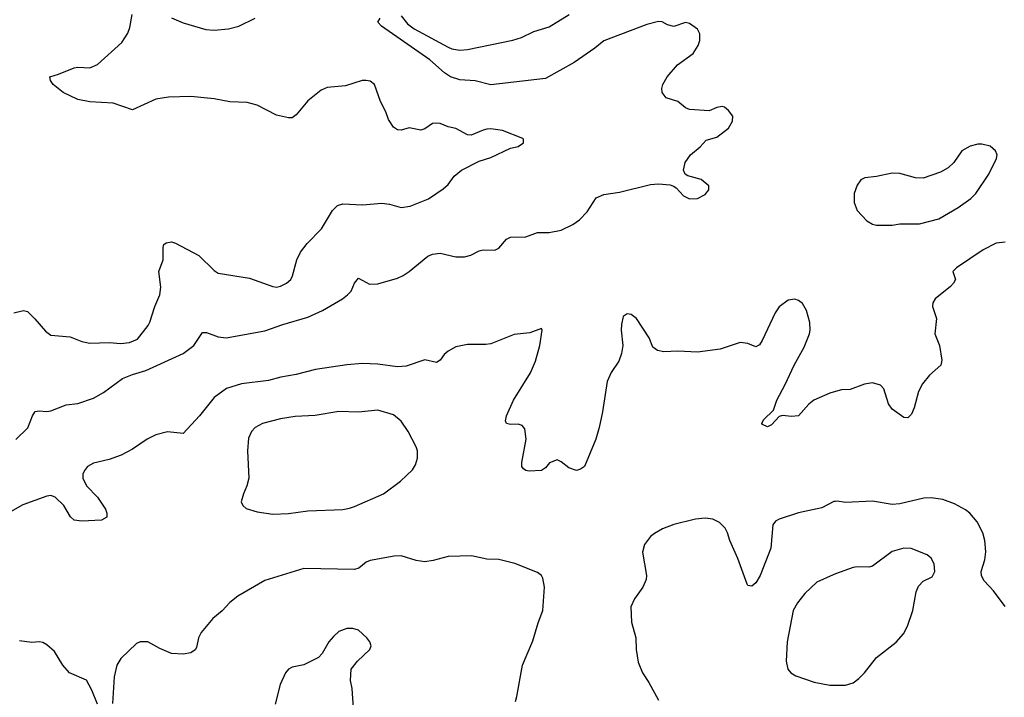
# Model space of a CAD drawing. Header units: inches. Extents: x 1834610 to 2027685, y 642842 to 774116.
# Tile 254 of 256: x 1905811 to 1910866, y 732625 to 736103. Entities that reach past the tile are written whole.
import ezdxf

# ---------------------------------------------------------------- set-up
doc = ezdxf.new("R2010")
doc.units = ezdxf.units.IN
doc.header["$MEASUREMENT"] = 0
doc.layers.add('B9703', color=7, linetype='Continuous')
doc.layers.add('B9713', color=7, linetype='Continuous')

msp = doc.modelspace()

# ---------------------------------------------------------------- linework, layer by layer
at = {"layer": 'B9703', "color": 5}
for points, elevation in [([(1905781.2, 734598.8), (1905830, 734611), (1905850, 734604.9), (1905888.4, 734568.4), (1905943.4, 734503.4), (1905970, 734484.4), (1906070, 734474.4), (1906130.4, 734450.4), (1906170, 734443), (1906270, 734445.3), (1906330, 734441.3), (1906374.7, 734445.3), (1906416.1, 734463.9), (1906470, 734533), (1906479.7, 734550), (1906503.9, 734630), (1906531, 734690), (1906534.8, 734730), (1906525.1, 734810), (1906547.8, 734870), (1906546.7, 734933.3), (1906551.6, 734948.4), (1906562, 734958), (1906590, 734962.4), (1906610, 734955.8), (1906730, 734892.4), (1906810, 734815.5), (1906830, 734802.4), (1906990, 734775.8), (1907110, 734733.4), (1907130, 734730.6), (1907150, 734735.5), (1907181.2, 734750), (1907202, 734770), (1907211.2, 734788.8), (1907233.3, 734870), (1907251.6, 734910), (1907286.5, 734953.5), (1907359.6, 735030), (1907416.6, 735123.4), (1907442.7, 735150), (1907470, 735157), (1907570, 735152), (1907670, 735160.4), (1907710, 735156.4), (1907770, 735139.3), (1907814.9, 735145.1), (1907910, 735183), (1907985.8, 735234.2), (1908010, 735257.3), (1908040.8, 735299.2), (1908079, 735330), (1908170, 735376.4), (1908230, 735394.9), (1908330, 735444), (1908370, 735451.3), (1908398, 735470), (1908398, 735490), (1908393.6, 735493.6), (1908290, 735534), (1908230, 735542.9), (1908210, 735540.7), (1908190, 735536.2), (1908129.5, 735509.5), (1908110, 735512.3), (1908050, 735545.2), (1908010, 735552.3), (1907970, 735569.5), (1907950, 735572.3), (1907930, 735569.4), (1907890, 735542.7), (1907870, 735535.1), (1907810, 735547.3), (1907770, 735536.2), (1907750, 735537), (1907730, 735552), (1907703.5, 735590), (1907689.8, 735629.8), (1907662.5, 735682.5), (1907631.8, 735770), (1907610, 735787.6), (1907590, 735791.3), (1907568.7, 735791.3), (1907483.2, 735763.2), (1907390, 735754.7), (1907359, 735741), (1907290, 735687), (1907230, 735614.5), (1907210, 735599.3), (1907190, 735599.3), (1907130, 735612), (1907030, 735663.5), (1906977.8, 735677.8), (1906890, 735681.8), (1906810, 735696.5), (1906690, 735708.7), (1906574.5, 735705.5), (1906510, 735695.6), (1906390, 735639.5), (1906290, 735675.1), (1906170, 735681.6), (1906110, 735693.6), (1906033.2, 735730), (1905982, 735770), (1905968, 735790), (1905966, 735810), (1906010, 735822.8), (1906090, 735856.3), (1906110, 735859.1), (1906170, 735855.5), (1906210, 735873.4), (1906334.8, 735985.2), (1906366.7, 736033.3), (1906377, 736063), (1906388.6, 736130)], 540), ([(1907770, 736122), (1907802, 736082), (1907836.5, 736056.5), (1908010, 735961.8), (1908030, 735953.2), (1908070, 735947.1), (1908110, 735949.2), (1908342, 735998), (1908388, 736012), (1908450, 736041.7), (1908530, 736066.5), (1908631.2, 736130)], 520), ([(1905791.6, 733948.4), (1905852.3, 734007.7), (1905876.4, 734070), (1905890, 734092), (1905910, 734096.1), (1905950, 734091.9), (1905970, 734095.4), (1906050, 734125.4), (1906110, 734133.8), (1906190, 734160.9), (1906240.4, 734190), (1906339.3, 734260.7), (1906390, 734282.3), (1906457.5, 734302.5), (1906650, 734390.1), (1906704.1, 734430), (1906750, 734497), (1906770, 734497.2), (1906830, 734474.6), (1906870.2, 734470.2), (1907070, 734505.6), (1907161.2, 734538.8), (1907290, 734575.3), (1907365.1, 734610), (1907468.3, 734670), (1907493.7, 734690), (1907512.3, 734710), (1907530, 734750.8), (1907550, 734775.5), (1907606.3, 734746.3), (1907650, 734747.2), (1907750, 734776.3), (1907779.7, 734790), (1907811, 734810), (1907906.3, 734890), (1907930, 734899.7), (1907970, 734904.6), (1908050, 734886.6), (1908094.5, 734885.5), (1908126.2, 734893.8), (1908170, 734916.4), (1908190, 734921.6), (1908250, 734920.4), (1908270, 734930.5), (1908310, 734977.1), (1908330, 734986.7), (1908410, 734988.7), (1908470, 735010.3), (1908530, 735010.3), (1908590, 735022.4), (1908650, 735051.3), (1908684.2, 735075.8), (1908723.9, 735116.1), (1908770, 735188.4), (1908810, 735206), (1908890, 735218.3), (1909050, 735256.4), (1909090, 735260.5), (1909150, 735254.8), (1909167.9, 735247.9), (1909180.7, 735240.7), (1909219, 735199), (1909250, 735183.8), (1909290, 735184.4), (1909330, 735206), (1909349.5, 735230), (1909349.4, 735250), (1909310, 735282.9), (1909241.5, 735301.5), (1909228, 735310), (1909219, 735330), (1909227, 735370), (1909254.5, 735410), (1909304.5, 735450), (1909335.6, 735484.4), (1909390, 735500.5), (1909450, 735546.8), (1909470, 735582), (1909472.3, 735607.7), (1909450, 735637.2), (1909430, 735653.2), (1909417, 735657), (1909390, 735651.8), (1909350, 735634.5), (1909250, 735642.6), (1909230, 735651.3), (1909190, 735682.6), (1909130, 735701.6), (1909109.4, 735730), (1909107, 735750), (1909112.8, 735770), (1909134.3, 735810), (1909188.8, 735871.2), (1909267.8, 735930), (1909294.8, 735970), (1909303.3, 735996.7), (1909302.7, 736030), (1909290, 736053.5), (1909250, 736082.7), (1909230, 736087.6), (1909170, 736067.7), (1909136.6, 736076.6), (1909110, 736091), (1909090, 736093.7), (1909030, 736078.5), (1908810, 735994), (1908763.9, 735956.1), (1908657.7, 735882.3), (1908510, 735800.3), (1908230, 735767.7), (1908150, 735788.2), (1908070, 735795), (1908022, 735810), (1907991.1, 735830), (1907916.5, 735896.5), (1907668.7, 736070), (1907648.7, 736090), (1907661.2, 736110)], 520), ([(1906590, 736112.4), (1906650, 736086.3), (1906767.2, 736052.8), (1906810, 736048.7), (1906883.3, 736056.7), (1906935.3, 736070), (1907019, 736110)], 540), ([(1910000, 734194.4), (1909970, 734186), (1909888.5, 734150), (1909862, 734130), (1909810, 734069.6), (1909774.2, 734065.8), (1909728.1, 734071.9), (1909710, 734066), (1909670, 734022.7), (1909650, 734013.2), (1909625.4, 734025.4), (1909621.2, 734030), (1909629.4, 734050), (1909680.9, 734099.1), (1909697.4, 734150), (1909741.3, 734230), (1909786.6, 734330), (1909838.1, 734421.9), (1909865.3, 734490), (1909869.8, 734510), (1909868.4, 734548.4), (1909851.1, 734610), (1909830, 734647), (1909810, 734662.4), (1909790, 734667.8), (1909757, 734663), (1909710, 734629.5), (1909690, 734598), (1909623.2, 734456.8), (1909610, 734434.5), (1909602.8, 734430), (1909590, 734424.7), (1909550, 734440.3), (1909510, 734445.8), (1909407.4, 734412.6), (1909290, 734397), (1909190, 734401.3), (1909118.1, 734398.1), (1909085.1, 734405.1), (1909062.3, 734422.3), (1909042.6, 734470), (1908977, 734570), (1908950, 734589.3), (1908930, 734592.7), (1908910, 734579), (1908900.7, 734539.3), (1908898.4, 734510), (1908907.2, 734430), (1908900.9, 734390), (1908886.3, 734350), (1908847.8, 734292.2), (1908826.7, 734246.7), (1908802.4, 734090), (1908786, 734010), (1908768, 733950), (1908711, 733810), (1908690, 733795.3), (1908670, 733788.7), (1908630, 733802), (1908590, 733834), (1908570, 733844), (1908530.8, 733829.2), (1908510, 733802), (1908490.5, 733789.5), (1908426.3, 733786.3), (1908410, 733789.2), (1908397.2, 733797.2), (1908389.3, 733810), (1908389.4, 733829.4), (1908411.2, 733950), (1908403.8, 734003.8), (1908390, 734020.7), (1908370, 734027.8), (1908330, 734025.1), (1908310, 734029.7), (1908304.8, 734044.8), (1908309.7, 734070), (1908345.6, 734150), (1908433.3, 734290), (1908459.6, 734350), (1908481.3, 734430), (1908494, 734510), (1908490, 734518), (1908430, 734495.6), (1908350, 734486.6), (1908230, 734439.3), (1908204.7, 734435.3), (1908110, 734436.1), (1908050, 734424), (1908010, 734402.4), (1907990, 734384.5), (1907970, 734355.1), (1907950, 734342.9), (1907890, 734356.4), (1907795, 734325), (1907750, 734320.5), (1907650, 734335), (1907570, 734337.5), (1907490, 734332.3), (1907330, 734307.2), (1907230, 734282.2), (1907151, 734269), (1907088.6, 734251.4), (1906950, 734233.2), (1906872.7, 734210), (1906810, 734163.9), (1906734.5, 734070), (1906650, 733978.9), (1906570, 733987.8), (1906510, 733972.4), (1906465.2, 733950), (1906390, 733898.2), (1906331.3, 733868.7), (1906270, 733845.7), (1906190, 733826.6), (1906159.5, 733810), (1906143.6, 733790), (1906135.6, 733770), (1906134.6, 733750), (1906153.7, 733710), (1906210, 733652.7), (1906250.6, 733590), (1906258.8, 733570), (1906258, 733550), (1906230, 733534), (1906130, 733529), (1906090, 733534), (1906072.1, 733552.1), (1906037, 733610), (1905993.1, 733653.1), (1905970, 733661.3), (1905950, 733657.7), (1905827.3, 733612.7), (1905763, 733577)], 520), ([(1910000, 733630.8), (1909990, 733629.4), (1909930, 733597), (1909810, 733572.3), (1909710, 733539.5), (1909690.5, 733529.5), (1909677.3, 733510), (1909668.2, 733390), (1909613.4, 733250), (1909590, 733212.3), (1909570, 733196), (1909550, 733199), (1909545.8, 733205.8), (1909498.1, 733338.1), (1909456.8, 733430), (1909445.4, 733470), (1909432.5, 733492.5), (1909403.1, 733523.1), (1909370, 733538.9), (1909330, 733544), (1909281.2, 733538.8), (1909168.7, 733511.3), (1909111.3, 733490), (1909070, 733466.6), (1909048.8, 733451.2), (1909018, 733410), (1909008.7, 733370), (1909028.5, 733250), (1909027, 733230), (1909010.4, 733190), (1908967.4, 733130), (1908949, 733089), (1908951.8, 733010), (1908974.9, 732930), (1908976.4, 732870), (1908985.5, 732805.5), (1909008.4, 732750), (1909040.9, 732700.9), (1909090.4, 732610)], 540), ([(1908356.2, 732603.8), (1908363.7, 732630), (1908392.7, 732790), (1908444.7, 732915.3), (1908472.2, 733007.8), (1908496.3, 733070), (1908505.3, 733190), (1908496.5, 733236.5), (1908489.8, 733249.8), (1908470, 733265.7), (1908352.1, 733312.1), (1908270, 733332.3), (1908210, 733334.7), (1908130, 733351.2), (1908010, 733348.2), (1907933.6, 733326.4), (1907890, 733321.1), (1907846.7, 733326.7), (1907770, 733351.8), (1907734, 733350), (1907610, 733326.6), (1907590, 733318), (1907552.3, 733287.7), (1907530, 733280.9), (1907270, 733286), (1907070, 733224), (1906930, 733143.7), (1906890, 733112.3), (1906850, 733069.2), (1906802.8, 733030), (1906742, 732958), (1906729, 732931), (1906718.7, 732881.3), (1906711.5, 732868.5), (1906690, 732853.3), (1906650, 732846), (1906590, 732849.5), (1906530, 732875.1), (1906469.4, 732909.4), (1906430, 732909.4), (1906410, 732900.9), (1906330, 732824.5), (1906310, 732789.3), (1906295.2, 732730), (1906287.1, 732592.9)], 540), ([(1910000, 733258.1), (1909986.8, 733253.2), (1909903.6, 733216.4), (1909841.6, 733158.4), (1909803.9, 733110), (1909782, 733070), (1909751.5, 732910), (1909746.4, 732810), (1909754.9, 732770), (1909770.3, 732750.3), (1909795.4, 732735.4), (1909890, 732702.6), (1909970, 732687.7), (1910000, 732687.8)], 560), ([(1907525.2, 732570), (1907518, 732670), (1907509.4, 732710.6), (1907513.2, 732770), (1907545.2, 732810), (1907609, 732870), (1907616, 732890), (1907609.2, 732910), (1907592.7, 732930), (1907550, 732969.5), (1907522, 732978), (1907490, 732977.6), (1907450, 732963.7), (1907422, 732938), (1907397.6, 732910), (1907364.4, 732850), (1907344.9, 732830), (1907270, 732791.6), (1907210, 732780.5), (1907190, 732769.4), (1907174.9, 732750), (1907147.3, 732690), (1907122.4, 732590)], 560), ([(1906210, 732589.4), (1906181.4, 732661.4), (1906153.1, 732713.1), (1906066.9, 732750), (1906032.4, 732790), (1905990, 732859.5), (1905950, 732895.1), (1905930, 732906), (1905910, 732909.3), (1905873.7, 732906.3), (1905810, 732914.5)], 540)]:
    msp.add_lwpolyline(points, dxfattribs=dict(at, elevation=elevation))
at = {"layer": 'B9703', "color": 5, "elevation": 540}
msp.add_lwpolyline([(1907650, 734099.2), (1907550, 734088.3), (1907450, 734092.1), (1907328.2, 734071.8), (1907225.9, 734065.9), (1907150, 734054.8), (1907057.3, 734030), (1907020.5, 734010), (1907000.5, 733990), (1906985.7, 733954.3), (1906981.1, 733890), (1906987, 733750), (1906977.6, 733710), (1906959.3, 733670), (1906947.5, 733627.5), (1906956, 733610), (1906973.4, 733593.4), (1907030, 733577.1), (1907110, 733564.4), (1907190, 733568), (1907290, 733583), (1907470, 733588.4), (1907503.9, 733596.1), (1907530, 733603.8), (1907679, 733670), (1907765.4, 733734.6), (1907827.5, 733792.5), (1907842.5, 733817.5), (1907852.5, 733852.5), (1907852.7, 733890), (1907846.6, 733910), (1907805.1, 733990), (1907770, 734041.6), (1907730, 734074)], close=True, dxfattribs=at)
at = {"layer": 'B9713', "color": 5, "elevation": 520}
msp.add_lwpolyline([(1910750, 735464.5), (1910730, 735464.5), (1910690, 735454), (1910647.3, 735430), (1910607.7, 735370), (1910577.2, 735342.8), (1910539.1, 735320.9), (1910450.3, 735289.7), (1910410, 735291.1), (1910330, 735312.8), (1910290, 735315.1), (1910210, 735298.4), (1910150, 735291.6), (1910130, 735280.9), (1910110, 735254), (1910095.5, 735210), (1910095.9, 735164.1), (1910110, 735124), (1910160.7, 735070), (1910190, 735053), (1910210, 735048.7), (1910290, 735048.5), (1910330, 735054.4), (1910430, 735054.4), (1910530, 735081.6), (1910630, 735139.1), (1910694.9, 735185.1), (1910719.3, 735210), (1910786, 735310), (1910825.2, 735390), (1910829.2, 735410), (1910821.2, 735430), (1910793.3, 735453.3)], close=True, dxfattribs=at)
at = {"layer": 'B9713', "color": 5}
for points, elevation in [([(1910870, 734960.5), (1910824.4, 734955.6), (1910757.7, 734922.3), (1910621, 734830), (1910601, 734810), (1910616.3, 734770), (1910604.9, 734750), (1910590, 734732.7), (1910510.8, 734670), (1910498.8, 734650), (1910497.3, 734630), (1910517.1, 734570), (1910508.7, 734490), (1910534, 734430), (1910544.9, 734355.1), (1910540.7, 734330), (1910481.7, 734278.3), (1910445.5, 734234.5), (1910425.7, 734194.3), (1910403.8, 734110), (1910390, 734079), (1910370, 734059.3), (1910350, 734061.2), (1910290, 734103.7), (1910272.1, 734132.1), (1910248.3, 734208.3), (1910230, 734227), (1910190, 734238.4), (1910148.1, 734231.9), (1910074.6, 734205.4), (1910030, 734202.9), (1910000, 734194.4)], 520), ([(1910871.3, 733091.3), (1910810, 733172.1), (1910762.9, 733222.9), (1910748.7, 733248.7), (1910746.9, 733270), (1910766.9, 733330), (1910771.4, 733371.4), (1910765.6, 733430), (1910756.2, 733470), (1910726.2, 733526.2), (1910689.6, 733569.6), (1910666.6, 733586.6), (1910610, 733618.7), (1910550, 733640.4), (1910490, 733648.4), (1910452.8, 733647.2), (1910330, 733618.9), (1910290, 733614.7), (1910190, 733631.8), (1910050, 733624.5), (1910008.1, 733631.9), (1910000, 733630.8)], 540), ([(1910000, 732687.8), (1910050, 732687.9), (1910090, 732700.2), (1910118.5, 732721.5), (1910148.2, 732750), (1910209.7, 732830), (1910311.5, 732908.5), (1910349, 732951), (1910369, 732991), (1910397.2, 733070), (1910414, 733166), (1910425.2, 733194.8), (1910450, 733221.6), (1910496.4, 733243.6), (1910509.6, 733270), (1910506, 733310), (1910490, 733338.4), (1910470, 733356.3), (1910388.3, 733388.3), (1910350, 733389.7), (1910290, 733372.6), (1910190, 733297.4), (1910170, 733292.6), (1910110, 733294.5), (1910090, 733290.9), (1910000, 733258.1)], 560)]:
    msp.add_lwpolyline(points, dxfattribs=dict(at, elevation=elevation))

doc.saveas('drawing.dxf')
